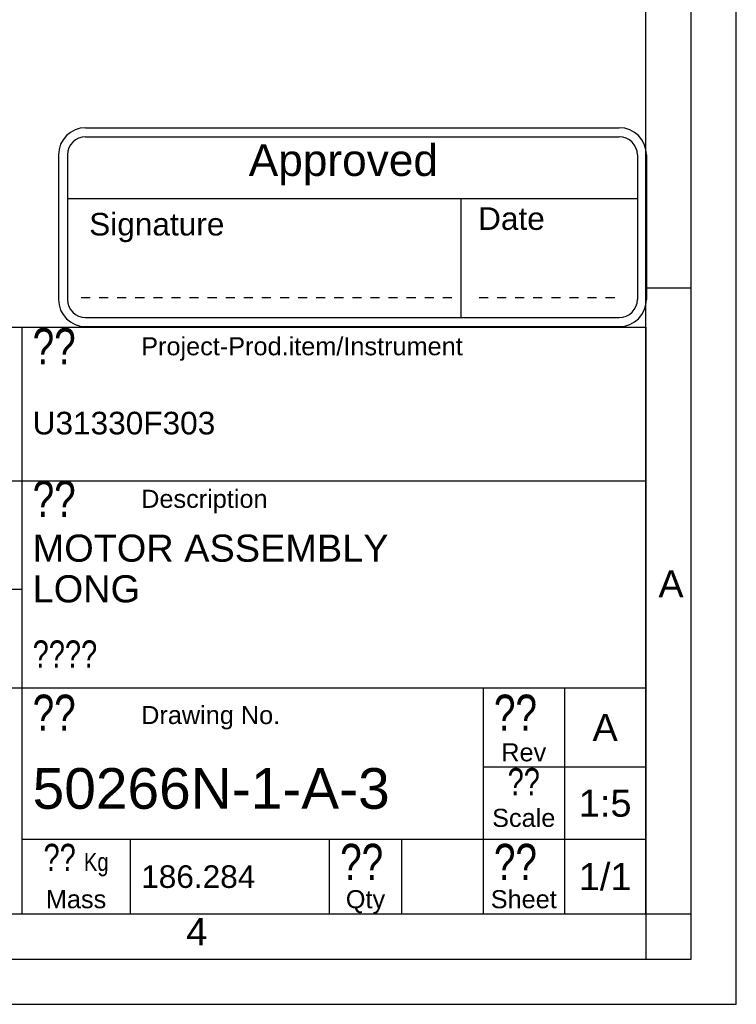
# Model space of a CAD drawing. Header units: millimetres. Extents: x 0 to 420, y 0 to 297.
# Tile 39 of 53: x 341 to 420, y 0 to 109. Entities that reach past the tile are written whole.
import ezdxf

# ---------------------------------------------------------------- set-up
doc = ezdxf.new("R2010")
doc.units = ezdxf.units.MM
doc.header["$LTSCALE"] = 23.1
doc.layers.get('0').update_dxf_attribs({"linetype": 'CONTINUOUS'})
doc.layers.add('DETAIL', color=7, linetype='CONTINUOUS')
doc.styles.add('TEXTSTYLE_11', font='arial.ttf')
doc.styles.add('TEXTSTYLE_2', font='arial.ttf')
doc.styles.add('TEXTSTYLE_3', font='arial.ttf')
doc.styles.add('TEXTSTYLE_5', font='txt', dxfattribs={"width": 0.8})

# ---------------------------------------------------------------- blocks, each defined once
blk = doc.blocks.new('APPROVED_BL3', base_point=(377.56, 85.96))
at = {"layer": 'DETAIL', "color": 1, "linetype": 'CONTINUOUS'}
for p, q in [((348.06, 96.96), (407.06, 96.96)), ((348.06, 95.96), (407.06, 95.96)), ((345.06, 93.96), (345.06, 77.96)), ((346.06, 93.96), (346.06, 77.96)), ((409.06, 93.96), (409.06, 77.96)), ((410.06, 93.96), (410.06, 77.96)), ((346.06, 89.14), (409.06, 89.14)), ((389.55, 89.14), (389.55, 75.96)), ((347.55, 78.17), (348.55, 78.17)), ((349.55, 78.17), (350.55, 78.17)), ((351.55, 78.17), (352.55, 78.17)), ((353.55, 78.17), (354.55, 78.17)), ((355.55, 78.17), (356.55, 78.17)), ((357.55, 78.17), (358.55, 78.17)), ((359.55, 78.17), (360.55, 78.17)), ((361.55, 78.17), (362.55, 78.17)), ((363.55, 78.17), (364.55, 78.17)), ((365.55, 78.17), (366.55, 78.17)), ((367.55, 78.17), (368.55, 78.17)), ((369.55, 78.17), (370.55, 78.17)), ((371.55, 78.17), (372.55, 78.17)), ((373.55, 78.17), (374.55, 78.17)), ((375.55, 78.17), (376.55, 78.17)), ((377.55, 78.17), (378.55, 78.17)), ((379.55, 78.17), (380.55, 78.17)), ((381.55, 78.17), (382.55, 78.17)), ((383.55, 78.17), (384.55, 78.17)), ((385.55, 78.17), (386.55, 78.17)), ((387.55, 78.17), (388.55, 78.17)), ((391.55, 78.17), (392.55, 78.17)), ((393.55, 78.17), (394.55, 78.17)), ((395.55, 78.17), (396.55, 78.17)), ((397.55, 78.17), (398.55, 78.17)), ((399.55, 78.17), (400.55, 78.17)), ((401.55, 78.17), (402.55, 78.17)), ((403.55, 78.17), (404.55, 78.17)), ((405.55, 78.17), (406.55, 78.17)), ((348.06, 75.96), (407.06, 75.96)), ((348.06, 74.96), (407.06, 74.96))]:
    blk.add_line(p, q, dxfattribs=at)
for centre, radius, start, end in [((348.06, 93.96), 3, 90, 180), ((407.06, 93.96), 3, 0, 90), ((348.06, 93.96), 2, 90, 180), ((407.06, 93.96), 2, 0, 90), ((348.06, 77.96), 3, 180, 270), ((348.06, 77.96), 2, 180, 270), ((407.06, 77.96), 3, 270, 360), ((407.06, 77.96), 2, 270, 360)]:
    blk.add_arc(centre, radius, start, end, dxfattribs=at)
at = {"layer": 'DETAIL', "color": 2, "linetype": 'CONTINUOUS', "style": 'TEXTSTYLE_11'}
for s, height, p in [('Approved', 3.5, (366.09, 91.63)), ('Signature', 2.5, (348.45, 85.04)), ('Date', 2.5, (391.45, 85.66))]:
    blk.add_text(s, height=height, dxfattribs=at).set_placement(p)

msp = doc.modelspace()

# ---------------------------------------------------------------- linework, layer by layer
at = {"color": 2, "linetype": 'CONTINUOUS'}
for p, q in [((420, 0), (420, 297)), ((415, 5), (415, 292)), ((410, 79.25), (415, 79.25)), ((235, 74.91189), (410, 74.91189)), ((341, 74.91189), (341, 9.99989)), ((410, 74.91189), (410, 9.99989)), ((235, 57.91189), (410, 57.91189)), ((235, 45.91189), (341, 45.91189)), ((235, 34.99989), (410, 34.99989)), ((392, 34.99989), (392, 9.99989)), ((401, 34.99989), (401, 9.99989)), ((392, 26.24989), (410, 26.24989)), ((341, 18.24989), (410, 18.24989)), ((353, 18.24989), (353, 9.99989)), ((375, 18.24989), (375, 9.99989)), ((383, 18.24989), (383, 9.99989)), ((235, 9.99989), (410, 9.99989)), ((410.00278, 10.01538), (410.00278, 5.01538)), ((410.00841, 9.99683), (415.00841, 9.99683)), ((20, 5), (415, 5)), ((237.25, 0), (420, 0))]:
    msp.add_line(p, q, dxfattribs=at)
at = {"color": 7, "linetype": 'CONTINUOUS'}
for p, q in [((410, 10), (410, 287)), ((25, 10), (410, 10))]:
    msp.add_line(p, q, dxfattribs=at)

# ---------------------------------------------------------------- block references
at = {"layer": 'DETAIL', "color": 2, "linetype": 'CONTINUOUS'}
msp.add_blockref('APPROVED_BL3', (377.56171, 85.95734), dxfattribs=at)

# ---------------------------------------------------------------- texts
at = {"color": 2, "linetype": 'CONTINUOUS', "char_height": 3, "attachment_point": 1, "line_spacing_factor": 0.9, "style": 'TEXTSTYLE_2'}
for s, insert, width in [('A', (411.3869, 47.99854), 2.7881041), ('4', (359.18334, 9.53753), 2.330855)]:
    msp.add_mtext(s, dxfattribs=dict(at, insert=insert, width=width))
at = {"layer": 'DETAIL', "color": 2, "linetype": 'CONTINUOUS', "line_spacing_factor": 0.9}
for s, insert, char_height, width, attachment_point, style in [('?? ', (342.2, 74.78689), 4, 9.6, 1, 'TEXTSTYLE_5'), ('Project-Prod.item/Instrument', (354.2, 73.78689), 2, 35.5018587, 1, 'TEXTSTYLE_3'), ('U31330F303', (342.2, 65.53689), 2.5, 20.1858736, 1, 'TEXTSTYLE_2'), ('?? ', (342.2, 57.91189), 4, 9.6, 1, 'TEXTSTYLE_5'), ('Description', (354.2, 56.91189), 2, 13.9628253, 1, 'TEXTSTYLE_3'), ('MOTOR ASSEMBLY\\PLONG', (342.2, 51.95589), 3, 39.267658, 1, 'TEXTSTYLE_2'), ('????', (342.2, 40.24989), 3, 9.6, 1, 'TEXTSTYLE_5'), ('??', (342.2, 34.24989), 4, 6.4, 1, 'TEXTSTYLE_5'), ('??', (393.2, 34.24989), 4, 6.4, 1, 'TEXTSTYLE_5'), ('Drawing No.', (354.2, 32.99989), 2, 15.3531599, 1, 'TEXTSTYLE_3'), ('A', (405.5, 32.12489), 3, 2.7881041, 2, 'TEXTSTYLE_2'), ('Rev', (396.5, 28.87489), 2, 4.9665428, 2, 'TEXTSTYLE_3'), ('50266N-1-A-3', (342.2, 26.12489), 4.5, 39.4628253, 1, 'TEXTSTYLE_3'), ('??', (396.5, 26.12489), 3, 4.8, 2, 'TEXTSTYLE_5'), ('1:5', (405.5, 23.74989), 3, 5.8215613, 2, 'TEXTSTYLE_3'), ('Scale', (396.5, 21.62489), 2, 6.9814126, 2, 'TEXTSTYLE_3'), ('?? \\Farial.ttf;\\H2.0;Kg', (347, 17.74989), 3, 10.6126394, 2, 'TEXTSTYLE_5'), ('??', (376.2, 17.74989), 4, 6.4, 1, 'TEXTSTYLE_5'), ('??', (393.2, 17.74989), 4, 6.4, 1, 'TEXTSTYLE_5'), ('186.284', (354.2, 15.37489), 2.5, 12.6208178, 1, 'TEXTSTYLE_2'), ('1/1', (405.5, 15.62489), 3, 5.8215613, 2, 'TEXTSTYLE_3'), ('Mass', (347, 12.62489), 2, 6.669145, 2, 'TEXTSTYLE_3'), ('Qty', (379, 12.62489), 2, 4.3420074, 2, 'TEXTSTYLE_3'), ('Sheet', (396.5, 12.62489), 2, 7.2936803, 2, 'TEXTSTYLE_3')]:
    msp.add_mtext(s, dxfattribs=dict(at, insert=insert, char_height=char_height, width=width, attachment_point=attachment_point, style=style))

doc.saveas('drawing.dxf')
